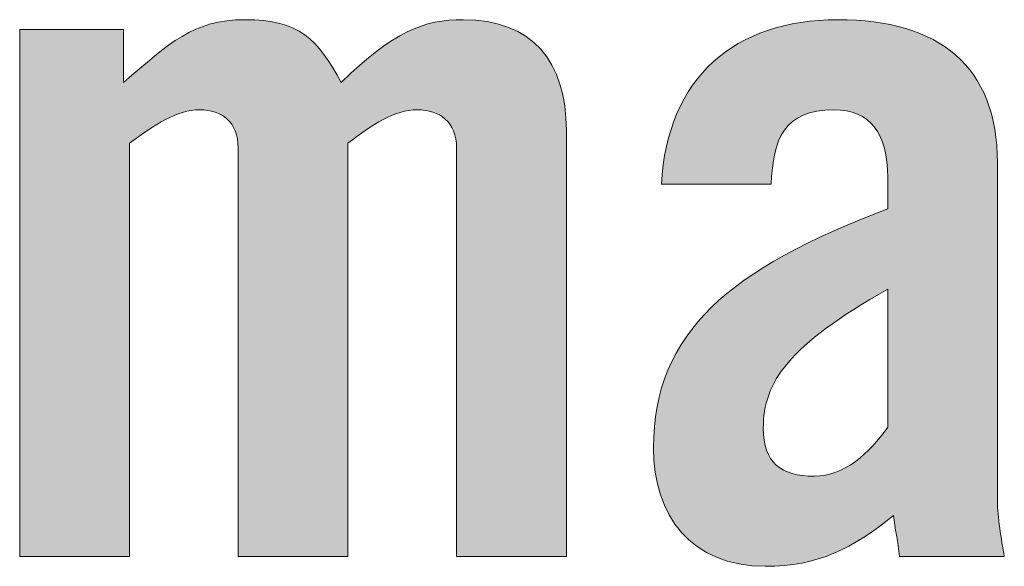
# Model space of a CAD drawing. Header units: millimetres. Extents: x 1 to 419, y 2 to 295.
# Tile 25 of 59: x 225.69 to 233.62, y 16.82 to 21.22. Entities that reach past the tile are written whole.
import ezdxf

# ---------------------------------------------------------------- set-up
doc = ezdxf.new("R2010")
doc.units = ezdxf.units.MM

msp = doc.modelspace()

# ---------------------------------------------------------------- hatches: boundary and pattern name
at = {"linetype": 'Continuous'}
h = msp.add_hatch(color=7, dxfattribs=at)
edge = h.paths.add_edge_path(flags=0)
edge.add_spline(control_points=[(229.2089, 20.1912), (229.2089, 20.4041), (229.067, 20.4987), (228.8935, 20.4987), (228.7042, 20.4987), (228.5307, 20.3804), (228.3336, 20.2306)], knot_values=[15, 15, 15, 15, 16, 16, 16, 17, 17, 17, 17], weights=[1, 1, 1, 1, 1, 1, 1], degree=3, periodic=0)
edge.add_line((228.3336, 20.2306), (228.3336, 16.9027))
edge.add_line((228.3336, 16.9027), (227.4503, 16.9027))
edge.add_line((227.4503, 16.9027), (227.4503, 20.1912))
edge.add_spline(control_points=[(227.4503, 20.1912), (227.4503, 20.4041), (227.3162, 20.4987), (227.1427, 20.4987), (226.9535, 20.4987), (226.78, 20.3804), (226.5749, 20.2306)], knot_values=[1, 1, 1, 1, 2, 2, 2, 3, 3, 3, 3], weights=[1, 1, 1, 1, 1, 1, 1], degree=3, periodic=0)
edge.add_line((226.5749, 20.2306), (226.5749, 16.9027))
edge.add_line((226.5749, 16.9027), (225.6917, 16.9027))
edge.add_line((225.6917, 16.9027), (225.6917, 21.1454))
edge.add_line((225.6917, 21.1454), (226.5276, 21.1454))
edge.add_line((226.5276, 21.1454), (226.5276, 20.7196))
edge.add_spline(control_points=[(226.5276, 20.7196), (226.8983, 21.035), (227.0875, 21.2243), (227.5055, 21.2243), (227.9471, 21.2243), (228.0891, 21.0665), (228.2783, 20.7196)], knot_values=[8, 8, 8, 8, 9, 9, 9, 10, 10, 10, 10], weights=[1, 1, 1, 1, 1, 1, 1], degree=3, periodic=0)
edge.add_spline(control_points=[(228.2783, 20.7196), (228.7042, 21.1297), (228.9408, 21.2243), (229.2641, 21.2243), (229.8161, 21.2243), (230.0922, 20.8851), (230.0922, 20.3331)], knot_values=[10, 10, 10, 10, 11, 11, 11, 12, 12, 12, 12], weights=[1, 1, 1, 1, 1, 1, 1], degree=3, periodic=0)
edge.add_line((230.0922, 20.3331), (230.0922, 16.9027))
edge.add_line((230.0922, 16.9027), (229.2089, 16.9027))
edge.add_line((229.2089, 16.9027), (229.2089, 20.1912))
h = msp.add_hatch(color=7, dxfattribs=at)
edge = h.paths.add_edge_path(flags=0)
edge.add_spline(control_points=[(232.6786, 19.9546), (232.6786, 20.3095), (232.5367, 20.4987), (232.2449, 20.4987), (231.8427, 20.4987), (231.7559, 20.2622), (231.7402, 19.8994)], knot_values=[10, 10, 10, 10, 11, 11, 11, 12, 12, 12, 12], weights=[1, 1, 1, 1, 1, 1, 1], degree=3, periodic=0)
edge.add_line((231.7402, 19.8994), (230.8569, 19.8994))
edge.add_spline(control_points=[(230.8569, 19.8994), (230.9042, 20.759), (231.4484, 21.2243), (232.2764, 21.2243), (233.0966, 21.2243), (233.5619, 20.8457), (233.5619, 20.0729)], knot_values=[0, 0, 0, 0, 1, 1, 1, 2, 2, 2, 2], weights=[1, 1, 1, 1, 1, 1, 1], degree=3, periodic=0)
edge.add_line((233.5619, 20.0729), (233.5619, 17.3521))
edge.add_spline(control_points=[(233.5619, 17.3521), (233.5619, 17.2181), (233.5934, 17.0446), (233.6171, 16.9027)], knot_values=[3, 3, 3, 3, 4, 4, 4, 4], weights=[1, 1, 1, 1], degree=3, periodic=0)
edge.add_line((233.6171, 16.9027), (232.7733, 16.9027))
edge.add_spline(control_points=[(232.7733, 16.9027), (232.7654, 17.021), (232.7338, 17.1313), (232.7259, 17.2339)], knot_values=[5, 5, 5, 5, 6, 6, 6, 6], weights=[1, 1, 1, 1], degree=3, periodic=0)
edge.add_spline(control_points=[(232.7259, 17.2339), (232.3947, 16.9657), (232.1187, 16.8238), (231.6928, 16.8238), (231.0935, 16.8238), (230.7938, 17.2339), (230.7938, 17.778), (230.7938, 18.7086), (231.409, 19.2212), (232.6786, 19.7023)], knot_values=[6, 6, 6, 6, 7, 7, 7, 8, 8, 8, 9, 9, 9, 9], weights=[1, 1, 1, 1, 1, 1, 1, 1, 1, 1], degree=3, periodic=0)
edge.add_line((232.6786, 19.7023), (232.6786, 19.9546))
edge = h.paths.add_edge_path(flags=0)
edge.add_line((232.6786, 17.9437), (232.6786, 19.0556))
edge.add_spline(control_points=[(232.6786, 19.0556), (231.8742, 18.5982), (231.6771, 18.3064), (231.6771, 17.9357), (231.6771, 17.6597), (231.819, 17.5493), (232.0872, 17.5493), (232.3317, 17.5493), (232.5288, 17.7307), (232.6786, 17.9437)], knot_values=[0, 0, 0, 0, 1, 1, 1, 2, 2, 2, 3, 3, 3, 3], weights=[1, 1, 1, 1, 1, 1, 1, 1, 1, 1], degree=3, periodic=0)

# ---------------------------------------------------------------- linework, layer by layer
at = {"color": 7, "linetype": 'Continuous', "lineweight": 18}
for p, q in [((225.6917, 16.9027), (225.6917, 21.1454)), ((225.6917, 21.1454), (226.5276, 21.1454)), ((226.5276, 21.1454), (226.5276, 20.7196)), ((230.0922, 20.3331), (230.0922, 16.9027)), ((226.5749, 20.2306), (226.5749, 16.9027)), ((228.3336, 20.2306), (228.3336, 16.9027)), ((227.4503, 16.9027), (227.4503, 20.1912)), ((229.2089, 16.9027), (229.2089, 20.1912)), ((233.5619, 20.0729), (233.5619, 17.3521)), ((231.7402, 19.8994), (230.8569, 19.8994)), ((232.6786, 19.7023), (232.6786, 19.9546)), ((232.6786, 17.9437), (232.6786, 19.0556)), ((226.5749, 16.9027), (225.6917, 16.9027)), ((228.3336, 16.9027), (227.4503, 16.9027)), ((230.0922, 16.9027), (229.2089, 16.9027)), ((233.6171, 16.9027), (232.7733, 16.9027))]:
    msp.add_line(p, q, dxfattribs=at)
for points, knots in [([(226.5276, 20.7196), (226.8983, 21.035), (227.0875, 21.2243), (227.5055, 21.2243), (227.9471, 21.2243), (228.0891, 21.0665), (228.2783, 20.7196)], [8, 8, 8, 8, 9, 9, 9, 10, 10, 10, 10]), ([(228.2783, 20.7196), (228.7042, 21.1297), (228.9408, 21.2243), (229.2641, 21.2243), (229.8161, 21.2243), (230.0922, 20.8851), (230.0922, 20.3331)], [10, 10, 10, 10, 11, 11, 11, 12, 12, 12, 12]), ([(230.8569, 19.8994), (230.9042, 20.759), (231.4484, 21.2243), (232.2764, 21.2243), (233.0966, 21.2243), (233.5619, 20.8457), (233.5619, 20.0729)], [0, 0, 0, 0, 1, 1, 1, 2, 2, 2, 2]), ([(227.4503, 20.1912), (227.4503, 20.4041), (227.3162, 20.4987), (227.1427, 20.4987), (226.9535, 20.4987), (226.78, 20.3804), (226.5749, 20.2306)], [1, 1, 1, 1, 2, 2, 2, 3, 3, 3, 3]), ([(229.2089, 20.1912), (229.2089, 20.4041), (229.067, 20.4987), (228.8935, 20.4987), (228.7042, 20.4987), (228.5307, 20.3804), (228.3336, 20.2306)], [15, 15, 15, 15, 16, 16, 16, 17, 17, 17, 17]), ([(232.6786, 19.9546), (232.6786, 20.3095), (232.5367, 20.4987), (232.2449, 20.4987), (231.8427, 20.4987), (231.7559, 20.2622), (231.7402, 19.8994)], [10, 10, 10, 10, 11, 11, 11, 12, 12, 12, 12]), ([(232.7259, 17.2339), (232.3947, 16.9657), (232.1187, 16.8238), (231.6928, 16.8238), (231.0935, 16.8238), (230.7938, 17.2339), (230.7938, 17.778), (230.7938, 18.7086), (231.409, 19.2212), (232.6786, 19.7023)], [6, 6, 6, 6, 7, 7, 7, 8, 8, 8, 9, 9, 9, 9]), ([(232.6786, 19.0556), (231.8742, 18.5982), (231.6771, 18.3064), (231.6771, 17.9357), (231.6771, 17.6597), (231.819, 17.5493), (232.0872, 17.5493), (232.3317, 17.5493), (232.5288, 17.7307), (232.6786, 17.9437)], [0, 0, 0, 0, 1, 1, 1, 2, 2, 2, 3, 3, 3, 3])]:
    msp.add_open_spline(points, degree=3, knots=knots, dxfattribs=at)
for points in [[(233.5619, 17.3521), (233.5619, 17.2181), (233.5934, 17.0446), (233.6171, 16.9027)], [(232.7733, 16.9027), (232.7654, 17.021), (232.7338, 17.1313), (232.7259, 17.2339)]]:
    msp.add_open_spline(points, degree=3, dxfattribs=at)

doc.saveas('drawing.dxf')
